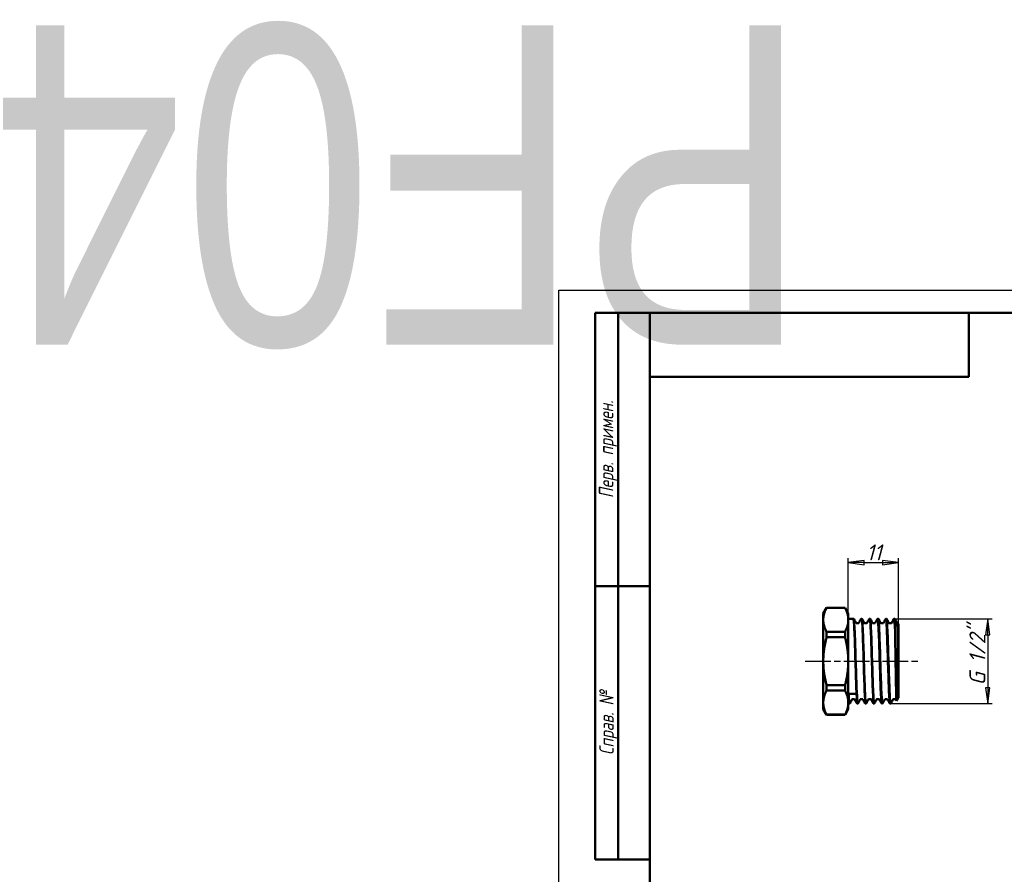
# Model space of a CAD drawing. Header units: millimetres. Extents: x -118 to 734, y -69 to 356.
# Tile 3 of 6: x -118 to 98, y 169 to 356. Entities that reach past the tile are written whole.
import ezdxf
from ezdxf.enums import TextEntityAlignment as Align

# ---------------------------------------------------------------- set-up
doc = ezdxf.new("R2018")
doc.units = ezdxf.units.MM
doc.linetypes.add('CHAIN', pattern=[0.7087, 0.4724, -0.0591, 0.1181, -0.0591])
for name, color, linetype, lineweight in [('Видимые тонкие (ГОСТ)', 7, 'Continuous', 35), ('Видимый контур (ГОСТ)', 7, 'Continuous', 50), ('Кромка (ГОСТ)', 7, 'Continuous', 50), ('Обозначение (ГОСТ)', 7, 'Continuous', 25), ('Осевая линия (ГОСТ)', 7, 'Continuous', 25), ('Размер (ГОСТ)', 7, 'Continuous', 25), ('Эскизная геометрия (ГОСТ)', 7, 'Continuous', 50)]:
    doc.layers.add(name, color=color, linetype=linetype, lineweight=lineweight)
doc.styles.get("Standard").update_dxf_attribs({"font": 'GOST Common Italic.ttf'})
doc.styles.add('Альтернативный текст (ГОСТ)', font='txt', dxfattribs={"width": 0.8})
doc.styles.add('Обычный текст (ГОСТ)', font='GOST Common Italic.ttf')
doc.dimstyles.new('Обычный (ГОСТ)', dxfattribs={"dimtxt": 3.5, "dimasz": 3.5, "dimexe": 1, "dimexo": 0, "dimgap": 0.5, "dimtad": 1, "dimrnd": 1e-08, "dimtxsty": 'Обычный текст (ГОСТ)', "dimblk": 'Filled-1', "dimcen": 0.09, "dimdle": 15, "dimclrd": 256, "dimclre": 256, "dimclrt": 256, "dimazin": 2, "dimtfac": 0.714286, "dimtdec": 3, "dimtmove": 0, "dimatfit": 3, "dimfxl": 1, "dimtolj": 1, "dimlwd": 25, "dimlwe": 25, "dimarcsym": 0})

# ---------------------------------------------------------------- blocks, each defined once
blk = doc.blocks.new('ГОСТ - Доп. графы 2')
at = {"layer": 'Эскизная геометрия (ГОСТ)'}
for p, q in [((-12, 0), (-12, 120)), ((-12, 120), (0, 120)), ((-7, 0), (-7, 120)), ((-12, 60), (0, 60)), ((0, 0), (-12, 0))]:
    blk.add_line(p, q, dxfattribs=at)
at = {"layer": 'Обозначение (ГОСТ)', "char_height": 3.17, "attachment_point": 5, "rotation": 90, "style": 'Альтернативный текст (ГОСТ)'}
for s, insert, width in [('\\fGOST Common|b0|i1;\\H3.1700;Перв. примен.', (-9.19, 90.05), 60.0143), ('\\fGOST Common|b0|i1;\\H3.1700;Справ. №', (-9.1, 30), 59.9357)]:
    blk.add_mtext(s, dxfattribs=dict(at, insert=insert, width=width))
at = {"layer": 'Обозначение (ГОСТ)', "lineweight": 30, "width": 0.8, "flags": 17}
for tag, p in [('Первичная_применяемость', (-3.65, 90.03)), ('Справочный_номер', (-3.55, 30.02))]:
    blk.add_attdef(tag, text='', height=3.17, rotation=90, dxfattribs=at).set_placement(p, align=Align.MIDDLE_CENTER)
blk = doc.blocks.new('ГОСТ - Доп. графы 3')
at = {"layer": 'Эскизная геометрия (ГОСТ)'}
for p, q in [((0, 0), (70, 0)), ((70, 0), (70, -14)), ((70, -14), (0, -14))]:
    blk.add_line(p, q, dxfattribs=at)
at = {"layer": 'Обозначение (ГОСТ)', "lineweight": 30, "width": 0.8}
blk.add_attdef('ОБОЗНАЧЕНИЕ', text='', height=5, rotation=180, dxfattribs=at).set_placement((34.94, -6.97), align=Align.MIDDLE_CENTER)
blk = doc.blocks.new('Рамки ГОСТ_ граница 297x210')
at = {"layer": 'Кромка (ГОСТ)', "lineweight": 25}
for p, q in [((0, 0), (0, 297)), ((0, 297), (210, 297)), ((210, 297), (210, 0)), ((210, 0), (0, 0))]:
    blk.add_line(p, q, dxfattribs=at)
at = {"layer": 'Кромка (ГОСТ)'}
for p, q in [((205, 292), (20, 292)), ((20, 292), (20, 5)), ((205, 5), (205, 292)), ((20, 5), (205, 5))]:
    blk.add_line(p, q, dxfattribs=at)
at = {"layer": 'Кромка (ГОСТ)', "insert": (160, 4.5), "char_height": 3.17, "attachment_point": 1, "style": 'Альтернативный текст (ГОСТ)'}
blk.add_mtext('\\A1;\\fGOST Common|b0|i1;\\H3.1700;Формат A4', dxfattribs=at)
blk = doc.blocks.new('Filled-1')
at = {"color": 0}
for p, q in [((0, 0), (-1, 0.143)), ((-1, 0.143), (-1, -0.143)), ((-1, 0), (0, 0)), ((-1, -0.143), (0, 0))]:
    blk.add_line(p, q, dxfattribs=at)
at = {"color": 0, "flags": 128}
blk.add_lwpolyline([(-1, -0.143), (0, 0), (-1, 0.143), (-1, -0.143)], dxfattribs=at)
at = {"color": 0}
blk.add_solid([(-1, -0.143), (0, 0), (-1, 0.143), (-1, -0.143)], dxfattribs=at)
blk = doc.blocks.new('*D8')
at = {"layer": 'Defpoints', "color": 0, "linetype": 'Continuous', "transparency": 16777216}
for p in [(74.55, 237.17), (63.55, 224.61), (74.55, 222.79)]:
    blk.add_point(p, dxfattribs=at)
at = {"layer": 'Размер (ГОСТ)', "linetype": 'Continuous', "lineweight": 25, "transparency": 16777216}
for p, q in [((63.55, 224.61), (63.55, 238.17)), ((74.55, 222.79), (74.55, 238.17)), ((67.05, 237.17), (71.05, 237.17))]:
    blk.add_line(p, q, dxfattribs=at)
at = {"layer": 'Размер (ГОСТ)', "linetype": 'Continuous', "lineweight": 25, "transparency": 16777216, "xscale": 3.5, "yscale": 3.5, "zscale": 3.5, "rotation": 180}
blk.add_blockref('Filled-1', (63.55, 237.17), dxfattribs=at)
at = {"layer": 'Размер (ГОСТ)', "linetype": 'Continuous', "lineweight": 25, "transparency": 16777216, "xscale": 3.5, "yscale": 3.5, "zscale": 3.5}
blk.add_blockref('Filled-1', (74.55, 237.17), dxfattribs=at)
at = {"layer": 'Размер (ГОСТ)', "linetype": 'Continuous', "lineweight": 25, "transparency": 16777216, "insert": (67.51, 241.17), "char_height": 3.5, "attachment_point": 1, "style": 'Обычный текст (ГОСТ)'}
blk.add_mtext('\\A1;11', dxfattribs=at)
blk = doc.blocks.new('*D11')
at = {"layer": 'Defpoints', "color": 0, "linetype": 'Continuous', "transparency": 16777216}
for p in [(73.66, 224.84), (72.76, 206.21), (94.14, 206.21)]:
    blk.add_point(p, dxfattribs=at)
at = {"layer": 'Размер (ГОСТ)', "linetype": 'Continuous', "lineweight": 25, "transparency": 16777216}
for p, q in [((73.66, 224.84), (95.14, 224.84)), ((94.14, 221.34), (94.14, 209.71)), ((72.76, 206.21), (95.14, 206.21))]:
    blk.add_line(p, q, dxfattribs=at)
at = {"layer": 'Размер (ГОСТ)', "linetype": 'Continuous', "lineweight": 25, "transparency": 16777216, "xscale": 3.5, "yscale": 3.5, "zscale": 3.5}
for p, rotation in [((94.14, 224.84), 90), ((94.14, 206.21), 270)]:
    blk.add_blockref('Filled-1', p, dxfattribs=dict(at, rotation=rotation))
at = {"layer": 'Размер (ГОСТ)', "linetype": 'Continuous', "lineweight": 25, "transparency": 16777216, "insert": (90.13, 208.08), "char_height": 3.5, "attachment_point": 1, "rotation": 90, "style": 'Обычный текст (ГОСТ)'}
blk.add_mtext('\\A1; \\fGOST Common|b0|i1;\\H3.5000;G 1/2"', dxfattribs=at)

msp = doc.modelspace()

# ---------------------------------------------------------------- linework, layer by layer
at = {"layer": 'Видимые тонкие (ГОСТ)'}
for points, knots in [([(70.798, 206.316), (70.788, 206.334), (70.778, 206.369), (70.768, 206.42), (70.694, 206.805), (70.621, 208.129), (70.547, 210.031), (70.474, 211.933), (70.4, 214.39), (70.327, 216.736), (70.253, 219.08), (70.18, 221.285), (70.107, 222.753), (70.037, 224.144), (69.967, 224.858), (69.898, 224.728)], [18.9091508, 18.9091508, 18.9091508, 18.9091508, 19.012644, 19.012644, 19.012644, 19.7828177, 19.7828177, 19.7828177, 20.5524356, 20.5524356, 20.5524356, 21.3215216, 21.3215216, 21.3215216, 22.0507435, 22.0507435, 22.0507435, 22.0507435]), ([(72.598, 206.318), (72.581, 206.349), (72.564, 206.428), (72.547, 206.557), (72.47, 207.136), (72.394, 208.714), (72.318, 210.832), (72.244, 212.883), (72.17, 215.413), (72.096, 217.726), (72.022, 220.037), (71.948, 222.104), (71.874, 223.358), (71.815, 224.355), (71.756, 224.83), (71.698, 224.725)], [12.6259655, 12.6259655, 12.6259655, 12.6259655, 12.803996, 12.803996, 12.803996, 13.603785, 13.603785, 13.603785, 14.3785806, 14.3785806, 14.3785806, 15.1525971, 15.1525971, 15.1525971, 15.7675582, 15.7675582, 15.7675582, 15.7675582]), ([(73.865, 218.674), (73.792, 220.891), (73.718, 222.772), (73.645, 223.808), (73.596, 224.502), (73.547, 224.812), (73.498, 224.722)], [8.2028642, 8.2028642, 8.2028642, 8.2028642, 8.9702395, 8.9702395, 8.9702395, 9.4843729, 9.4843729, 9.4843729, 9.4843729]), ([(65.72, 206.315), (65.714, 206.303), (65.708, 206.297), (65.702, 206.298), (65.629, 206.304), (65.556, 207.255), (65.482, 208.895), (65.408, 210.556), (65.334, 212.904), (65.26, 215.291), (65.186, 217.664), (65.113, 220.047), (65.039, 221.788), (64.966, 223.512), (64.893, 224.588), (64.82, 224.728)], [31.3563316, 31.3563316, 31.3563316, 31.3563316, 31.418489, 31.418489, 31.418489, 32.1852404, 32.1852404, 32.1852404, 32.9617408, 32.9617408, 32.9617408, 33.7337617, 33.7337617, 33.7337617, 34.4979243, 34.4979243, 34.4979243, 34.4979243]), ([(67.52, 206.318), (67.502, 206.283), (67.485, 206.299), (67.468, 206.368), (67.394, 206.657), (67.321, 207.881), (67.248, 209.711), (67.174, 211.561), (67.1, 214.009), (67.026, 216.38), (66.952, 218.747), (66.878, 221.011), (66.805, 222.55), (66.743, 223.834), (66.681, 224.601), (66.62, 224.726)], [25.0731463, 25.0731463, 25.0731463, 25.0731463, 25.2557714, 25.2557714, 25.2557714, 26.0221068, 26.0221068, 26.0221068, 26.7968093, 26.7968093, 26.7968093, 27.5700848, 27.5700848, 27.5700848, 28.214739, 28.214739, 28.214739, 28.214739]), ([(69.32, 206.322), (69.289, 206.262), (69.259, 206.355), (69.228, 206.607), (69.155, 207.214), (69.081, 208.741), (69.008, 210.77), (68.934, 212.798), (68.861, 215.305), (68.787, 217.61), (68.714, 219.913), (68.641, 221.987), (68.567, 223.27), (68.518, 224.126), (68.469, 224.623), (68.42, 224.722)], [18.789961, 18.789961, 18.789961, 18.789961, 19.1091104, 19.1091104, 19.1091104, 19.8792132, 19.8792132, 19.8792132, 20.6487632, 20.6487632, 20.6487632, 21.4177842, 21.4177842, 21.4177842, 21.9315537, 21.9315537, 21.9315537, 21.9315537]), ([(71.12, 206.322), (71.082, 206.25), (71.044, 206.414), (71.006, 206.819), (70.93, 207.631), (70.854, 209.404), (70.778, 211.624), (70.704, 213.782), (70.63, 216.336), (70.556, 218.583), (70.482, 220.827), (70.408, 222.739), (70.334, 223.792), (70.296, 224.335), (70.258, 224.646), (70.22, 224.72)], [12.5067757, 12.5067757, 12.5067757, 12.5067757, 12.9042283, 12.9042283, 12.9042283, 13.700885, 13.700885, 13.700885, 14.4755362, 14.4755362, 14.4755362, 15.2494634, 15.2494634, 15.2494634, 15.6483683, 15.6483683, 15.6483683, 15.6483683]), ([(72.92, 206.32), (72.868, 206.225), (72.816, 206.58), (72.764, 207.36), (72.691, 208.46), (72.617, 210.393), (72.544, 212.635), (72.471, 214.876), (72.397, 217.401), (72.324, 219.527), (72.251, 221.652), (72.178, 223.354), (72.104, 224.172), (72.076, 224.486), (72.048, 224.669), (72.02, 224.721)], [6.2235904, 6.2235904, 6.2235904, 6.2235904, 6.7678955, 6.7678955, 6.7678955, 7.5356891, 7.5356891, 7.5356891, 8.3032564, 8.3032564, 8.3032564, 9.0706031, 9.0706031, 9.0706031, 9.365183, 9.365183, 9.365183, 9.365183])]:
    msp.add_open_spline(points, degree=3, knots=knots, dxfattribs=at)
for points in [[(73.865, 224.53), (73.85, 224.633), (73.835, 224.698), (73.82, 224.725)], [(63.92, 206.314), (63.849, 206.181), (63.777, 206.934), (63.706, 208.386)]]:
    msp.add_open_spline(points, degree=3, dxfattribs=at)
at = {"layer": 'Видимый контур (ГОСТ)'}
for p, q in [((58.052, 226.021), (58.773, 227.271)), ((58.773, 227.251), (58.773, 227.271)), ((58.773, 227.271), (62.83, 227.271)), ((58.773, 227.251), (62.83, 227.251)), ((62.83, 227.271), (62.83, 227.251)), ((63.552, 226.021), (62.83, 227.271)), ((58.052, 226.021), (58.052, 224.614)), ((63.552, 224.614), (63.552, 226.021)), ((63.552, 224.836), (64.659, 224.836)), ((66.458, 224.836), (66.459, 224.836)), ((68.258, 224.836), (68.259, 224.836)), ((70.058, 224.836), (70.059, 224.836)), ((71.858, 224.836), (71.859, 224.836)), ((73.658, 224.836), (73.659, 224.836)), ((58.052, 224.614), (58.052, 215.521)), ((63.552, 215.521), (63.552, 224.614)), ((65.847, 223.846), (65.28, 223.846)), ((67.647, 223.846), (67.08, 223.846)), ((69.447, 223.846), (68.88, 223.846)), ((71.247, 223.846), (70.68, 223.846)), ((73.047, 223.846), (72.48, 223.846)), ((73.812, 223.544), (73.812, 223.53)), ((74.383, 223.846), (74.28, 223.846)), ((74.383, 223.846), (74.383, 207.196)), ((74.552, 223.555), (74.383, 223.846)), ((74.552, 211.617), (74.552, 223.555)), ((74.552, 207.487), (74.552, 222.792)), ((58.773, 220.795), (58.773, 221.978)), ((58.773, 221.978), (62.83, 221.978)), ((58.773, 220.795), (62.83, 220.795)), ((62.83, 221.978), (62.83, 220.795)), ((58.052, 215.521), (58.052, 206.428)), ((63.552, 206.428), (63.552, 215.521)), ((58.773, 209.065), (58.773, 210.247)), ((58.773, 210.247), (62.83, 210.247)), ((62.83, 210.247), (62.83, 209.065)), ((58.773, 209.065), (62.83, 209.065)), ((63.559, 208.386), (65.358, 208.386)), ((74.552, 207.487), (74.154, 206.799)), ((58.052, 206.428), (58.052, 205.021)), ((63.552, 205.021), (63.552, 206.428)), ((63.552, 206.206), (63.759, 206.206)), ((64.938, 207.196), (64.371, 207.196)), ((65.558, 206.206), (65.559, 206.206)), ((66.738, 207.196), (66.171, 207.196)), ((67.358, 206.206), (67.359, 206.206)), ((68.538, 207.196), (67.971, 207.196)), ((69.158, 206.206), (69.159, 206.206)), ((70.338, 207.196), (69.771, 207.196)), ((70.958, 206.206), (70.959, 206.206)), ((72.138, 207.196), (71.571, 207.196)), ((72.758, 206.206), (72.759, 206.206)), ((73.938, 207.196), (73.371, 207.196)), ((74.436, 207.287), (74.383, 207.196)), ((58.052, 205.021), (58.773, 203.771)), ((58.773, 203.771), (58.773, 203.791)), ((58.773, 203.791), (62.83, 203.791)), ((58.773, 203.771), (62.83, 203.771)), ((63.552, 205.021), (62.83, 203.771)), ((62.83, 203.791), (62.83, 203.771))]:
    msp.add_line(p, q, dxfattribs=at)
for points, weights in [([(58.773, 227.251), (58.052, 225.859), (58.052, 224.614)], [1.01352641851, 1.03626993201, 1]), ([(63.552, 224.614), (63.552, 225.859), (62.83, 227.251)], [1, 1.03626993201, 1.01352641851]), ([(58.052, 224.614), (58.052, 223.37), (58.773, 221.978)], [1, 1.03626993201, 1.01352641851]), ([(62.83, 221.978), (63.552, 223.37), (63.552, 224.614)], [1.01352641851, 1.03626993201, 1]), ([(58.773, 220.795), (58.052, 218.01), (58.052, 215.521)], [1.01352641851, 1.03626993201, 1]), ([(63.552, 215.521), (63.552, 218.01), (62.83, 220.795)], [1, 1.03626993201, 1.01352641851]), ([(58.052, 215.521), (58.052, 213.032), (58.773, 210.247)], [1, 1.03626993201, 1.01352641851]), ([(62.83, 210.247), (63.552, 213.032), (63.552, 215.521)], [1.01352641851, 1.03626993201, 1]), ([(58.773, 209.065), (58.052, 207.672), (58.052, 206.428)], [1.01352641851, 1.03626993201, 1]), ([(63.552, 206.428), (63.552, 207.672), (62.83, 209.065)], [1, 1.03626993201, 1.01352641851]), ([(58.052, 206.428), (58.052, 205.184), (58.773, 203.791)], [1, 1.03626993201, 1.01352641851]), ([(62.83, 203.791), (63.552, 205.184), (63.552, 206.428)], [1.01352641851, 1.03626993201, 1])]:
    msp.add_rational_spline(points, weights, degree=2, dxfattribs=at)
for points, knots in [([(65.56, 206.214), (65.522, 206.213), (65.484, 206.449), (65.446, 206.922), (65.373, 207.834), (65.3, 209.618), (65.227, 211.793), (65.154, 213.988), (65.08, 216.558), (65.006, 218.8), (64.933, 221.034), (64.859, 222.918), (64.786, 223.94), (64.744, 224.528), (64.701, 224.826), (64.659, 224.828)], [31.414557, 31.414557, 31.414557, 31.414557, 31.8104757, 31.8104757, 31.8104757, 32.5749365, 32.5749365, 32.5749365, 33.346383, 33.346383, 33.346383, 34.1152718, 34.1152718, 34.1152718, 34.5575192, 34.5575192, 34.5575192, 34.5575192]), ([(64.66, 224.836), (64.696, 224.835), (64.73, 224.821), (64.775, 224.79), (64.789, 224.775), (64.808, 224.749), (64.815, 224.738), (64.82, 224.728)], [0, 0, 0, 0, 0.020618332, 0.020618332, 0.039871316, 0.039871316, 0.057673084, 0.057673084, 0.057673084, 0.057673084]), ([(66.298, 224.728), (66.306, 224.744), (66.316, 224.763), (66.35, 224.795), (66.365, 224.807), (66.406, 224.827), (66.431, 224.835), (66.458, 224.836)], [0, 0, 0, 0, 0.028019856, 0.028019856, 0.042596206, 0.042596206, 0.057701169, 0.057701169, 0.057701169, 0.057701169]), ([(66.458, 224.836), (66.533, 224.838), (66.609, 223.83), (66.684, 222.095), (66.758, 220.385), (66.832, 217.991), (66.907, 215.576), (66.98, 213.179), (67.054, 210.789), (67.128, 209.062), (67.202, 207.336), (67.275, 206.29), (67.349, 206.211), (67.352, 206.208), (67.355, 206.206), (67.358, 206.206)], [-34.5588888, -34.5588888, -34.5588888, -34.5588888, -33.7702039, -33.7702039, -33.7702039, -32.9926572, -32.9926572, -32.9926572, -32.2204715, -32.2204715, -32.2204715, -31.4489871, -31.4489871, -31.4489871, -31.4159265, -31.4159265, -31.4159265, -31.4159265]), ([(67.36, 206.213), (67.312, 206.215), (67.264, 206.602), (67.216, 207.352), (67.139, 208.542), (67.063, 210.634), (66.987, 213.019), (66.913, 215.329), (66.84, 217.884), (66.766, 219.988), (66.692, 222.088), (66.619, 223.713), (66.545, 224.42), (66.517, 224.695), (66.488, 224.83), (66.459, 224.829)], [25.1313717, 25.1313717, 25.1313717, 25.1313717, 25.6339203, 25.6339203, 25.6339203, 26.431628, 26.431628, 26.431628, 27.2036548, 27.2036548, 27.2036548, 27.9743141, 27.9743141, 27.9743141, 28.2743339, 28.2743339, 28.2743339, 28.2743339]), ([(66.46, 224.836), (66.496, 224.835), (66.53, 224.821), (66.575, 224.79), (66.589, 224.775), (66.608, 224.749), (66.615, 224.738), (66.62, 224.728)], [0, 0, 0, 0, 0.020618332, 0.020618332, 0.039871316, 0.039871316, 0.057673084, 0.057673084, 0.057673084, 0.057673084]), ([(68.098, 224.728), (68.106, 224.744), (68.116, 224.763), (68.15, 224.795), (68.165, 224.807), (68.206, 224.827), (68.231, 224.835), (68.258, 224.836)], [0, 0, 0, 0, 0.028019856, 0.028019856, 0.042596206, 0.042596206, 0.057701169, 0.057701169, 0.057701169, 0.057701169]), ([(68.258, 224.835), (68.322, 224.831), (68.387, 224.11), (68.451, 222.805), (68.524, 221.318), (68.598, 219.092), (68.671, 216.728), (68.744, 214.366), (68.818, 211.893), (68.891, 209.978), (68.964, 208.065), (69.037, 206.73), (69.111, 206.335), (69.127, 206.249), (69.142, 206.208), (69.158, 206.21)], [-28.2757034, -28.2757034, -28.2757034, -28.2757034, -27.6012265, -27.6012265, -27.6012265, -26.8334378, -26.8334378, -26.8334378, -26.0661815, -26.0661815, -26.0661815, -25.2994343, -25.2994343, -25.2994343, -25.1327412, -25.1327412, -25.1327412, -25.1327412]), ([(69.16, 206.208), (69.097, 206.212), (69.034, 206.892), (68.972, 208.133), (68.898, 209.585), (68.825, 211.789), (68.752, 214.147), (68.678, 216.503), (68.605, 218.988), (68.532, 220.928), (68.459, 222.867), (68.385, 224.241), (68.312, 224.678), (68.294, 224.783), (68.277, 224.834), (68.259, 224.832)], [18.8481864, 18.8481864, 18.8481864, 18.8481864, 19.504344, 19.504344, 19.504344, 20.2722611, 20.2722611, 20.2722611, 21.0396403, 21.0396403, 21.0396403, 21.806505, 21.806505, 21.806505, 21.9911486, 21.9911486, 21.9911486, 21.9911486]), ([(68.26, 224.836), (68.296, 224.835), (68.33, 224.821), (68.375, 224.79), (68.389, 224.775), (68.408, 224.749), (68.415, 224.738), (68.42, 224.728)], [0, 0, 0, 0, 0.020618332, 0.020618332, 0.039871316, 0.039871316, 0.057673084, 0.057673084, 0.057673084, 0.057673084]), ([(69.898, 224.728), (69.906, 224.744), (69.916, 224.763), (69.95, 224.795), (69.965, 224.807), (70.006, 224.827), (70.031, 224.835), (70.058, 224.836)], [0, 0, 0, 0, 0.028019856, 0.028019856, 0.042596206, 0.042596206, 0.057701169, 0.057701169, 0.057701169, 0.057701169]), ([(70.058, 224.83), (70.108, 224.828), (70.157, 224.412), (70.207, 223.611), (70.282, 222.401), (70.357, 220.323), (70.432, 217.967), (70.506, 215.655), (70.58, 213.102), (70.653, 211.006), (70.727, 208.914), (70.8, 207.301), (70.874, 206.607), (70.902, 206.342), (70.93, 206.212), (70.958, 206.214)], [-21.9925181, -21.9925181, -21.9925181, -21.9925181, -21.4725252, -21.4725252, -21.4725252, -20.6860367, -20.6860367, -20.6860367, -19.9143163, -19.9143163, -19.9143163, -19.1439418, -19.1439418, -19.1439418, -18.8495559, -18.8495559, -18.8495559, -18.8495559]), ([(70.96, 206.206), (70.887, 206.203), (70.814, 207.146), (70.741, 208.783), (70.666, 210.462), (70.591, 212.854), (70.516, 215.285), (70.443, 217.683), (70.369, 220.091), (70.295, 221.851), (70.222, 223.608), (70.148, 224.699), (70.074, 224.824), (70.069, 224.832), (70.064, 224.836), (70.059, 224.836)], [12.565001, 12.565001, 12.565001, 12.565001, 13.3284565, 13.3284565, 13.3284565, 14.1118561, 14.1118561, 14.1118561, 14.8842101, 14.8842101, 14.8842101, 15.6558569, 15.6558569, 15.6558569, 15.7079633, 15.7079633, 15.7079633, 15.7079633]), ([(70.06, 224.836), (70.096, 224.835), (70.13, 224.821), (70.175, 224.79), (70.189, 224.775), (70.208, 224.749), (70.215, 224.738), (70.22, 224.728)], [0, 0, 0, 0, 0.020618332, 0.020618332, 0.039871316, 0.039871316, 0.057673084, 0.057673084, 0.057673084, 0.057673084]), ([(71.698, 224.728), (71.706, 224.744), (71.716, 224.763), (71.75, 224.795), (71.765, 224.807), (71.806, 224.827), (71.831, 224.835), (71.858, 224.836)], [0, 0, 0, 0, 0.028019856, 0.028019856, 0.042596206, 0.042596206, 0.057701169, 0.057701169, 0.057701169, 0.057701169]), ([(71.858, 224.828), (71.896, 224.829), (71.934, 224.587), (71.973, 224.104), (72.049, 223.136), (72.126, 221.207), (72.203, 218.883), (72.276, 216.651), (72.35, 214.083), (72.423, 211.881), (72.497, 209.685), (72.57, 207.876), (72.643, 206.945), (72.682, 206.459), (72.72, 206.215), (72.758, 206.214)], [-15.7093328, -15.7093328, -15.7093328, -15.7093328, -15.3088935, -15.3088935, -15.3088935, -14.5063705, -14.5063705, -14.5063705, -13.7356398, -13.7356398, -13.7356398, -12.9673637, -12.9673637, -12.9673637, -12.5663706, -12.5663706, -12.5663706, -12.5663706]), ([(72.76, 206.21), (72.744, 206.207), (72.729, 206.245), (72.714, 206.324), (72.641, 206.7), (72.567, 208.016), (72.494, 209.915), (72.421, 211.814), (72.348, 214.276), (72.275, 216.636), (72.202, 218.996), (72.129, 221.229), (72.056, 222.733), (71.99, 224.08), (71.925, 224.829), (71.859, 224.835)], [6.2818157, 6.2818157, 6.2818157, 6.2818157, 6.4422002, 6.4422002, 6.4422002, 7.2081973, 7.2081973, 7.2081973, 7.9739667, 7.9739667, 7.9739667, 8.7395142, 8.7395142, 8.7395142, 9.424778, 9.424778, 9.424778, 9.424778]), ([(71.86, 224.836), (71.896, 224.835), (71.93, 224.821), (71.975, 224.79), (71.989, 224.775), (72.008, 224.749), (72.015, 224.738), (72.02, 224.728)], [0, 0, 0, 0, 0.020618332, 0.020618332, 0.039871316, 0.039871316, 0.057673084, 0.057673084, 0.057673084, 0.057673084]), ([(73.498, 224.728), (73.506, 224.744), (73.516, 224.763), (73.55, 224.795), (73.565, 224.807), (73.606, 224.827), (73.631, 224.835), (73.658, 224.836)], [0, 0, 0, 0, 0.028019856, 0.028019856, 0.042596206, 0.042596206, 0.057701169, 0.057701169, 0.057701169, 0.057701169]), ([(73.658, 224.829), (73.686, 224.832), (73.713, 224.708), (73.741, 224.452), (73.765, 224.233), (73.788, 223.922), (73.812, 223.53)], [-9.42614753, -9.42614753, -9.42614753, -9.42614753, -9.13648448, -9.13648448, -9.13648448, -8.88870981, -8.88870981, -8.88870981, -8.88870981]), ([(73.66, 224.836), (73.696, 224.835), (73.73, 224.821), (73.775, 224.79), (73.789, 224.775), (73.808, 224.749), (73.815, 224.738), (73.82, 224.728)], [0, 0, 0, 0, 0.020618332, 0.020618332, 0.039871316, 0.039871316, 0.057673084, 0.057673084, 0.057673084, 0.057673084]), ([(73.812, 223.544), (73.813, 223.96), (73.817, 224.207), (73.829, 224.469), (73.837, 224.526), (73.849, 224.543), (73.851, 224.546), (73.855, 224.544), (73.856, 224.543), (73.858, 224.542), (73.858, 224.541), (73.859, 224.54), (73.86, 224.54), (73.86, 224.539), (73.861, 224.538), (73.861, 224.537), (73.862, 224.536), (73.862, 224.535), (73.863, 224.534), (73.864, 224.532), (73.864, 224.531), (73.865, 224.53)], [-0.083314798, -0.083314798, -0.083314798, -0.083314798, -0.041841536, -0.041841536, -0.00849635, -0.00849635, -0.003168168, -0.003168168, -0.001896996, -0.001896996, -0.001427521, -0.001427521, -0.001183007, -0.001183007, -0.000998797, -0.000998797, -0.000803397, -0.000803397, -0.000518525, -0.000518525, 0, 0, 0, 0]), ([(73.865, 218.674), (73.848, 219.668), (73.836, 220.598), (73.818, 222.262), (73.813, 222.978), (73.812, 223.53)], [-0.63773602, -0.63773602, -0.63773602, -0.63773602, -0.32320501, -0.32320501, 0, 0, 0, 0]), ([(73.865, 224.53), (73.974, 224.271), (74.086, 223.991), (74.309, 223.409), (74.421, 223.108), (74.536, 222.792)], [-0.24005522, -0.24005522, -0.24005522, -0.24005522, -0.11726356, -0.11726356, 0, 0, 0, 0]), ([(74.536, 222.792), (74.536, 222.791), (74.536, 222.79), (74.537, 222.788), (74.538, 222.787), (74.538, 222.786), (74.539, 222.785), (74.539, 222.784), (74.54, 222.783), (74.541, 222.782), (74.541, 222.782), (74.542, 222.781), (74.543, 222.781), (74.545, 222.78), (74.546, 222.781), (74.549, 222.784), (74.55, 222.788), (74.552, 222.792)], [-0.449043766, -0.449043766, -0.449043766, -0.449043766, -0.445545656, -0.445545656, -0.442864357, -0.442864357, -0.440960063, -0.440960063, -0.439024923, -0.439024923, -0.436347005, -0.436347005, -0.431736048, -0.431736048, -0.418422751, -0.418422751, -0.399708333, -0.399708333, -0.399708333, -0.399708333]), ([(74.154, 206.799), (74.136, 206.767), (74.117, 206.93), (74.08, 207.657), (74.06, 208.245), (74.021, 209.781), (74.002, 210.718), (73.962, 212.824), (73.943, 213.976), (73.904, 216.345), (73.884, 217.541), (73.865, 218.674)], [-1.7300472, -1.7300472, -1.7300472, -1.7300472, -1.4100272, -1.4100272, -1.0633474, -1.0633474, -0.7127824, -0.7127824, -0.3583329, -0.3583329, 0, 0, 0, 0]), ([(74.427, 211.886), (74.427, 211.887), (74.426, 211.888), (74.425, 211.888), (74.425, 211.888), (74.425, 211.888), (74.424, 211.888), (74.424, 211.888), (74.424, 211.888), (74.423, 211.887), (74.423, 211.886), (74.422, 211.884), (74.422, 211.882), (74.42, 211.876), (74.419, 211.869), (74.413, 211.827), (74.411, 211.77), (74.404, 211.632), (74.399, 211.46), (74.388, 210.835), (74.384, 210.211), (74.384, 209.571)], [-0.4521572, -0.4521572, -0.4521572, -0.4521572, -0.4502616, -0.4502616, -0.44949659, -0.44949659, -0.44891168, -0.44891168, -0.44828457, -0.44828457, -0.44735888, -0.44735888, -0.44560297, -0.44560297, -0.43919173, -0.43919173, -0.40974156, -0.40974156, -0.27441768, -0.27441768, 0, 0, 0, 0]), ([(63.76, 206.213), (63.735, 206.209), (63.711, 206.305), (63.687, 206.501), (63.644, 206.847), (63.602, 207.496), (63.559, 208.386)], [37.69774228, 37.69774228, 37.69774228, 37.69774228, 37.95145365, 37.95145365, 37.95145365, 38.39724354, 38.39724354, 38.39724354, 38.39724354]), ([(74.384, 209.571), (74.384, 208.881), (74.388, 208.326), (74.403, 207.552), (74.413, 207.332), (74.427, 207.291)], [-0.58675775, -0.58675775, -0.58675775, -0.58675775, -0.29094739, -0.29094739, 0, 0, 0, 0]), ([(63.92, 206.314), (63.912, 206.298), (63.901, 206.28), (63.867, 206.247), (63.852, 206.235), (63.812, 206.215), (63.786, 206.207), (63.76, 206.206)], [0, 0, 0, 0, 0.028019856, 0.028019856, 0.042596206, 0.042596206, 0.057701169, 0.057701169, 0.057701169, 0.057701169]), ([(65.558, 206.206), (65.522, 206.208), (65.488, 206.222), (65.443, 206.252), (65.429, 206.268), (65.409, 206.293), (65.403, 206.304), (65.398, 206.314)], [0, 0, 0, 0, 0.020618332, 0.020618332, 0.039871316, 0.039871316, 0.057673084, 0.057673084, 0.057673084, 0.057673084]), ([(65.72, 206.314), (65.712, 206.298), (65.701, 206.28), (65.667, 206.247), (65.652, 206.235), (65.612, 206.215), (65.586, 206.207), (65.56, 206.206)], [0, 0, 0, 0, 0.028019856, 0.028019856, 0.042596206, 0.042596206, 0.057701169, 0.057701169, 0.057701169, 0.057701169]), ([(67.358, 206.206), (67.322, 206.208), (67.288, 206.222), (67.243, 206.252), (67.229, 206.268), (67.209, 206.293), (67.203, 206.304), (67.198, 206.314)], [0, 0, 0, 0, 0.020618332, 0.020618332, 0.039871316, 0.039871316, 0.057673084, 0.057673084, 0.057673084, 0.057673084]), ([(67.52, 206.314), (67.512, 206.298), (67.501, 206.28), (67.467, 206.247), (67.452, 206.235), (67.412, 206.215), (67.386, 206.207), (67.36, 206.206)], [0, 0, 0, 0, 0.028019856, 0.028019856, 0.042596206, 0.042596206, 0.057701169, 0.057701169, 0.057701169, 0.057701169]), ([(69.158, 206.206), (69.122, 206.208), (69.088, 206.222), (69.043, 206.252), (69.029, 206.268), (69.009, 206.293), (69.003, 206.304), (68.998, 206.314)], [0, 0, 0, 0, 0.020618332, 0.020618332, 0.039871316, 0.039871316, 0.057673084, 0.057673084, 0.057673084, 0.057673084]), ([(69.32, 206.314), (69.312, 206.298), (69.301, 206.28), (69.267, 206.247), (69.252, 206.235), (69.212, 206.215), (69.186, 206.207), (69.16, 206.206)], [0, 0, 0, 0, 0.028019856, 0.028019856, 0.042596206, 0.042596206, 0.057701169, 0.057701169, 0.057701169, 0.057701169]), ([(70.958, 206.206), (70.922, 206.208), (70.888, 206.222), (70.843, 206.252), (70.829, 206.268), (70.809, 206.293), (70.803, 206.304), (70.798, 206.314)], [0, 0, 0, 0, 0.020618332, 0.020618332, 0.039871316, 0.039871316, 0.057673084, 0.057673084, 0.057673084, 0.057673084]), ([(71.12, 206.314), (71.112, 206.298), (71.101, 206.28), (71.067, 206.247), (71.052, 206.235), (71.012, 206.215), (70.986, 206.207), (70.96, 206.206)], [0, 0, 0, 0, 0.028019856, 0.028019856, 0.042596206, 0.042596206, 0.057701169, 0.057701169, 0.057701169, 0.057701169]), ([(72.758, 206.206), (72.722, 206.208), (72.688, 206.222), (72.643, 206.252), (72.629, 206.268), (72.609, 206.293), (72.603, 206.304), (72.598, 206.314)], [0, 0, 0, 0, 0.020618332, 0.020618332, 0.039871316, 0.039871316, 0.057673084, 0.057673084, 0.057673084, 0.057673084]), ([(72.92, 206.314), (72.912, 206.298), (72.901, 206.28), (72.867, 206.247), (72.852, 206.235), (72.812, 206.215), (72.786, 206.207), (72.76, 206.206)], [0, 0, 0, 0, 0.028019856, 0.028019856, 0.042596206, 0.042596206, 0.057701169, 0.057701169, 0.057701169, 0.057701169])]:
    msp.add_open_spline(points, degree=3, knots=knots, dxfattribs=at)
for points in [[(73.812, 223.544), (73.761, 224.385), (73.71, 224.825), (73.659, 224.83)], [(64.82, 224.728), (64.976, 224.428), (65.133, 224.128), (65.289, 223.828)], [(65.838, 223.846), (65.991, 224.14), (66.144, 224.434), (66.298, 224.728)], [(66.62, 224.728), (66.776, 224.428), (66.933, 224.128), (67.089, 223.828)], [(67.638, 223.846), (67.791, 224.14), (67.944, 224.434), (68.098, 224.728)], [(68.42, 224.728), (68.576, 224.428), (68.733, 224.128), (68.889, 223.828)], [(69.438, 223.846), (69.591, 224.14), (69.744, 224.434), (69.898, 224.728)], [(70.22, 224.728), (70.376, 224.428), (70.533, 224.128), (70.689, 223.828)], [(71.238, 223.846), (71.391, 224.14), (71.544, 224.434), (71.698, 224.728)], [(72.02, 224.728), (72.176, 224.428), (72.333, 224.128), (72.489, 223.828)], [(73.038, 223.846), (73.191, 224.14), (73.344, 224.434), (73.498, 224.728)], [(73.82, 224.728), (73.976, 224.428), (74.133, 224.128), (74.289, 223.828)], [(74.552, 211.617), (74.51, 211.702), (74.468, 211.792), (74.427, 211.886)], [(65.358, 208.386), (65.425, 206.992), (65.492, 206.212), (65.558, 206.207)], [(64.38, 207.196), (64.227, 206.902), (64.073, 206.608), (63.92, 206.314)], [(65.398, 206.314), (65.241, 206.614), (65.085, 206.914), (64.928, 207.214)], [(66.18, 207.196), (66.027, 206.902), (65.873, 206.608), (65.72, 206.314)], [(67.198, 206.314), (67.041, 206.614), (66.885, 206.914), (66.728, 207.214)], [(67.98, 207.196), (67.827, 206.902), (67.673, 206.608), (67.52, 206.314)], [(68.998, 206.314), (68.841, 206.614), (68.685, 206.914), (68.528, 207.214)], [(69.78, 207.196), (69.627, 206.902), (69.473, 206.608), (69.32, 206.314)], [(70.798, 206.314), (70.641, 206.614), (70.485, 206.914), (70.328, 207.214)], [(71.58, 207.196), (71.427, 206.902), (71.273, 206.608), (71.12, 206.314)], [(72.598, 206.314), (72.441, 206.614), (72.285, 206.914), (72.128, 207.214)], [(73.38, 207.196), (73.227, 206.902), (73.073, 206.608), (72.92, 206.314)], [(74.145, 206.8), (74.072, 206.938), (74, 207.076), (73.928, 207.214)], [(74.427, 207.291), (74.43, 207.284), (74.433, 207.282), (74.436, 207.287)]]:
    msp.add_open_spline(points, degree=3, dxfattribs=at)
at = {"layer": 'Осевая линия (ГОСТ)', "linetype": 'CHAIN', "ltscale": 11.993792}
msp.add_line((54.052, 215.521), (78.778, 215.521), dxfattribs=at)

# ---------------------------------------------------------------- block references
ref = msp.add_blockref('ГОСТ - Доп. графы 3', (20, 292))
lines = msp.add_mtext('\\W0.8000;PF04 ', dxfattribs={"layer": 'Обозначение (ГОСТ)', "insert": (54.942, 285.032), "char_height": 70.12484, "attachment_point": 1, "rotation": 180})
ref.add_attrib('ОБОЗНАЧЕНИЕ', '', (54.942, 285.032)).embed_mtext(lines)
for name, p in [('Рамки ГОСТ_ граница 297x210', (0, 0)), ('ГОСТ - Доп. графы 2', (20, 172))]:
    msp.add_blockref(name, p)

# ---------------------------------------------------------------- dimensions: what is measured, and where the dimension line sits
at = {"layer": 'Размер (ГОСТ)', "linetype": 'Continuous', "lineweight": 25}
dim = msp.add_linear_dim(base=(74.552, 237.166), p1=(63.552, 224.614), p2=(74.552, 222.792), angle=180, dimstyle='Обычный (ГОСТ)', override={"dimgap": 0.5, "dimdec": 2, "dimtol": 0, "dimlim": 0, "dimtp": 0, "dimtm": 0, "dimtdec": 3, "dimtofl": 0, "dimatfit": 1}, dxfattribs=at)
dim.commit()
dim.dimension.update_dxf_attribs({"geometry": '*D8', "text_midpoint": (69.052, 237.166), "dimtype": 160})
dim = msp.add_linear_dim(base=(94.138, 206.206), p1=(73.66, 224.836), p2=(72.758, 206.206), angle=90, text=' \\fGOST Common|b0|i1;\\H3.5000;G 1/2"', dimstyle='Обычный (ГОСТ)', override={"dimgap": 0.5, "dimdec": 2, "dimtol": 0, "dimlim": 0, "dimtp": 0, "dimtm": 0, "dimtdec": 3, "dimtofl": 0, "dimatfit": 1}, dxfattribs=at)
dim.commit()
dim.dimension.update_dxf_attribs({"geometry": '*D11', "text_midpoint": (94.138, 215.521), "dimtype": 160})

doc.saveas('drawing.dxf')
